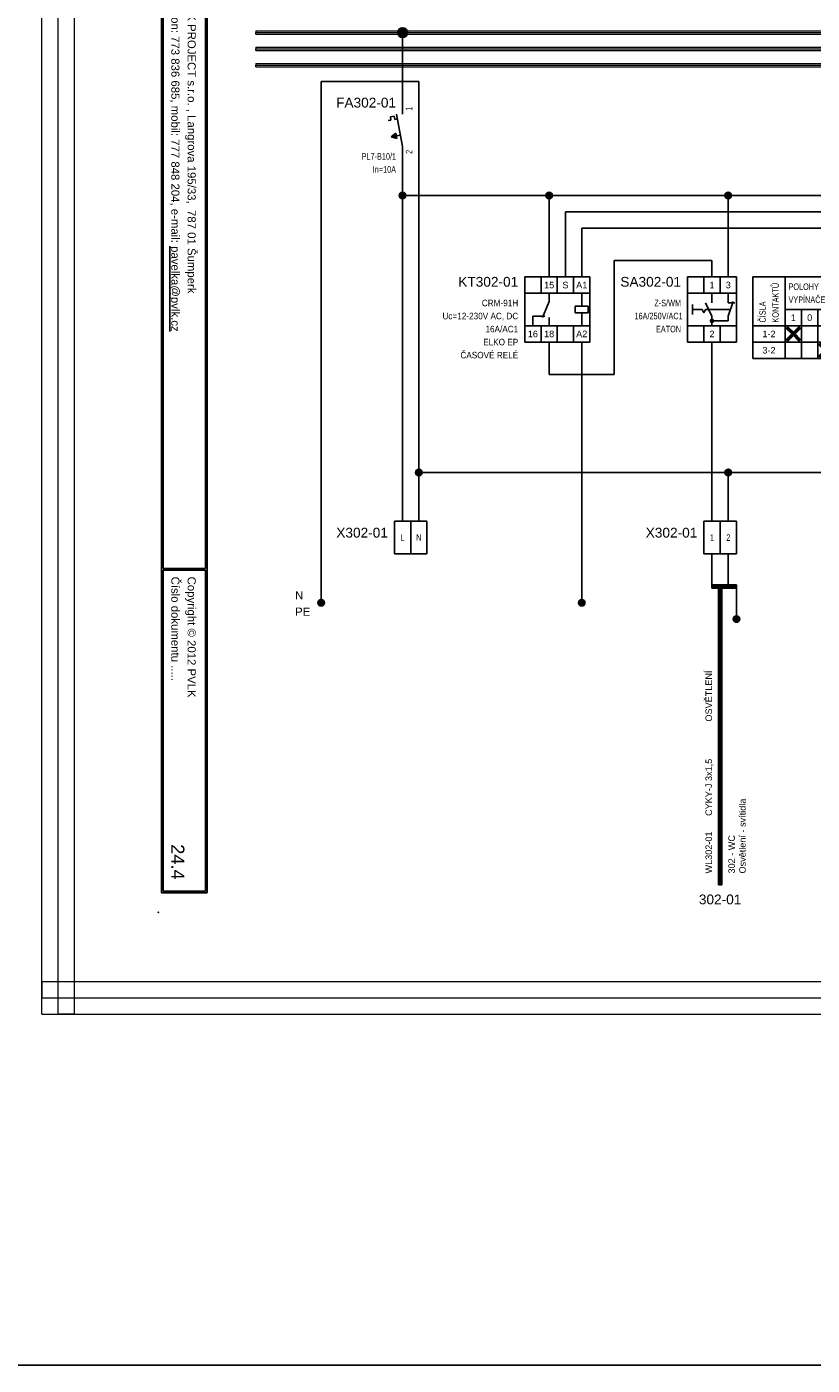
# Model space of a CAD drawing. Extents: x -3642 to 3381, y 3251 to 3904.
# Tile 11 of 41: x -1923 to -1682, y 3251 to 3662. Entities that reach past the tile are written whole.
import ezdxf
from ezdxf.enums import TextEntityAlignment as Align

# ---------------------------------------------------------------- set-up
doc = ezdxf.new("R2010")
doc.units = 0
doc.header["$MEASUREMENT"] = 0
for name, color, linetype in [('1-KRESBA', 7, 'Continuous'), ('__Bílá', 7, 'Continuous'), ('__Oranžová', 30, 'Continuous'), ('__Rudá 010', 10, 'Continuous'), ('__Svmodrá', 4, 'Continuous'), ('__Vínová 220', 220, 'Continuous'), ('__Zelená', 3, 'Continuous'), ('__Černá 250', 7, 'Continuous')]:
    doc.layers.add(name, color=color, linetype=linetype)
doc.styles.add('Arial', font='arial.ttf')
doc.styles.add('GENERATED_STYLE_1', font='arial.ttf')

# ---------------------------------------------------------------- blocks, each defined once
blk = doc.blocks.new('BLK_Razítko_malé_pro_rozváděče')
at = {"layer": '__Bílá'}
for p, q in [((15, -1), (15, -20)), ((15, -1), (294, -1)), ((15.5, -1.5), (15.5, -19.5)), ((15.5, -1.5), (184.5, -1.5)), ((184.5, -1.5), (184.5, -19.5)), ((185, -1.5), (185, -19.5)), ((185, -1.5), (293.5, -1.5)), ((293.5, -19.5), (293.5, -1.5)), ((294, -20), (294, -1)), ((15, -20), (294, -20)), ((15.5, -19.5), (184.5, -19.5)), ((185, -19.5), (293.5, -19.5)), ((15, -405), (15, -419)), ((15, -405), (294, -405)), ((15.5, -405.5), (15.5, -418.5)), ((15.5, -405.5), (194.5, -405.5)), ((194.5, -405.5), (194.5, -418.5)), ((195, -405.5), (195, -418.5)), ((195, -405.5), (293.5, -405.5)), ((293.5, -405.5), (293.5, -418.5)), ((294, -405), (294, -419)), ((15, -419), (294, -419)), ((15.5, -418.5), (194.5, -418.5)), ((195, -418.5), (293.5, -418.5))]:
    blk.add_line(p, q, dxfattribs=at)
for p in [(0, 0), (300, 0), (0, -420), (300, -420)]:
    blk.add_point(p, dxfattribs=at)
at = {"layer": '__Bílá', "style": 'Arial'}
for s, height, p in [('-', 3, (38, -7)), ('Dokument', 2.5, (187, -7)), ('-', 3, (210.5, -7)), ('SO/PS', 2.5, (17.5, -12)), ('-', 3, (38, -12)), ('Vypracoval', 2.5, (187, -12)), ('-', 3, (210.5, -12)), ('Investor', 2.5, (17.5, -17)), ('-', 3, (38, -17)), ('Datum', 2.5, (187, -17)), ('-', 3, (210.5, -17)), ('PVLK PROJECT s.r.o. , Langrova 195/33,  787 01 Šumperk', 2.5, (17.5, -411)), ('Copyright © 2012 PVLK', 2.5, (197, -411)), ('Telefon: 773 836 685, mobil: 777 848 204, e-mail: %%Upavelka@pvlk.cz', 2.5, (17.5, -416)), ('Číslo dokumentu .....', 2.5, (197, -416))]:
    blk.add_text(s, height=height, dxfattribs=at).set_placement(p)
at = {"layer": '__Vínová 220', "char_height": 2.5, "attachment_point": 7, "style": 'Arial'}
for s, insert in [('715 0908', (17.5, -7)), ('Rozšíření výrobního areálu firmy PLASTKON PRODUCT, S.R.O.', (42.5, -7.75)), ('R3 – Hlavní rozváděč 3NP', (215, -7.75)), ('SO 02 - Novostavba skladovací haly s administrativní budovou', (42.5, -12.75)), ('Miroslav Pavelka', (215, -12.75)), ('Plastkon product, s.r.o., Hlavní 147, Mikulovice 790 84', (42.5, -17.75)), ('06/2016', (215, -17.75))]:
    blk.add_mtext(s, dxfattribs=dict(at, insert=insert))
at = {"layer": '__Vínová 220', "style": 'Arial'}
blk.add_attdef('ČÍSLO', text='', height=4, dxfattribs=at).set_placement((290, -416), align=Align.RIGHT)
blk = doc.blocks.new('L0001A02')
at = {"linetype": 'Continuous'}
h = blk.add_hatch(color=256, dxfattribs=at)
edge = h.paths.add_edge_path()
edge.add_arc((0, 0), 1.5, 0, 360)
blk.add_circle((0, 0), 1.5)
blk = doc.blocks.new('V0085A01')
h = blk.add_hatch(color=256)
edge = h.paths.add_edge_path()
edge.add_arc((0, 0), 1, 0, 360)
blk.add_circle((0, 0), 1)
blk = doc.blocks.new('CRM-91H')
for p, q in [((-4.26, 10.79), (-4.26, -9.21)), ((-4.26, 10.79), (15.74, 10.79)), ((0.74, 5.79), (0.74, 10.79)), ((5.74, 10.79), (5.74, 5.79)), ((10.74, 5.79), (10.74, 10.79)), ((15.74, 10.79), (15.74, -9.21)), ((15.74, 5.79), (-4.26, 5.79)), ((3.24, 3.29), (3.24, 5.79)), ((13.24, 1.79), (13.24, 5.79)), ((1.24, -1.71), (3.24, 3.29)), ((11.24, -0.21), (11.24, 1.79)), ((11.24, 1.79), (15.24, 1.79)), ((15.24, 1.79), (15.24, -0.21)), ((-1.76, -1.21), (-1.76, -4.21)), ((-1.76, -1.21), (1.92, -1.21)), ((3.24, -1.71), (3.24, -4.21)), ((15.24, -0.21), (11.24, -0.21)), ((13.24, -4.21), (13.24, -0.21)), ((15.74, -4.21), (-4.26, -4.21)), ((0.74, -4.21), (0.74, -9.21)), ((5.74, -4.21), (5.74, -9.21)), ((10.74, -4.21), (10.74, -9.21)), ((15.74, -9.21), (-4.26, -9.21))]:
    blk.add_line(p, q)
at = {"style": 'Arial'}
for s, p in [('15', (3.24, 7.29)), ('S', (8.24, 7.29)), ('A1', (13.24, 7.29)), ('16', (-1.76, -7.71)), ('18', (3.24, -7.71)), ('A2', (13.24, -7.71))]:
    blk.add_text(s, height=2, dxfattribs=at).set_placement(p, align=Align.CENTER)
blk.add_attdef('POPIS', text='', height=3, dxfattribs=at).set_placement((-6.26, 7.79), align=Align.RIGHT)
at = {"style": 'Arial', "width": 0.9}
for tag, p in [('CÍVKA', (-6.26, -2.21)), ('TYP', (-6.26, 1.79)), ('DOPLŇ1', (-6.26, -10.21)), ('PROUD', (-6.26, -6.21)), ('DOPLŇ2', (-6.26, -14.21))]:
    blk.add_attdef(tag, text='', height=2, dxfattribs=at).set_placement(p, align=Align.RIGHT)
blk = doc.blocks.new('V0109A02')
for p, q in [((0, 0), (0, 10)), ((5, 10), (0, 10)), ((5, 0), (5, 10)), ((10, 10), (5, 10)), ((10, 0), (10, 10)), ((5, 0), (0, 0)), ((10, 0), (5, 0))]:
    blk.add_line(p, q)
at = {"style": 'Arial'}
blk.add_attdef('POPIS', text='', height=3, dxfattribs=at).set_placement((-2, 5), align=Align.RIGHT)
at = {"style": 'Arial', "width": 0.8}
for tag, p in [('S1', (2.5, 5)), ('S2', (7.5, 5))]:
    blk.add_attdef(tag, text='', height=2, dxfattribs=at).set_placement(p, align=Align.MIDDLE)
blk = doc.blocks.new('L0001A01')
h = blk.add_hatch(color=256)
edge = h.paths.add_edge_path()
edge.add_arc((0, 0), 1, 0, 360)
blk.add_circle((0, 0), 1)
blk = doc.blocks.new('feva2774')
h = blk.add_hatch(color=256)
h.paths.add_polyline_path([(5, -3), (5, -3.5), (5.5, -3.5, 0.414214)])
h.paths.add_polyline_path([(5, -3.5), (5, -4, 0.414214), (5.5, -3.5)])
h.paths.add_polyline_path([(5, -4), (5, -3, 0.414214), (4.5, -3.5, 0.414214)])
for points in [[(30, -7), (28.5, -5.5), (28, -5.5), (28, -6), (29.5, -7.5), (28, -9), (28, -9.5), (28.5, -9.5), (30, -8), (31.5, -9.5), (32, -9.5), (32, -9), (30.5, -7.5), (32, -6), (32, -5.5), (31.5, -5.5)], [(40, -12), (38.5, -10.5), (38, -10.5), (38, -11), (39.5, -12.5), (38, -14), (38, -14.5), (38.5, -14.5), (40, -13), (41.5, -14.5), (42, -14.5), (42, -14), (40.5, -12.5), (42, -11), (42, -10.5), (41.5, -10.5)]]:
    blk.add_hatch(color=256).paths.add_polyline_path(points)
for p, q in [((-2.5, 10), (-2.5, -10)), ((-2.5, 10), (12.5, 10)), ((2.5, 10), (2.5, 5)), ((7.5, 10), (7.5, 5)), ((12.5, 10), (12.5, -10)), ((17.5, 10), (17.5, -15)), ((17.5, 10), (42.5, 10)), ((27.5, 10), (27.5, -15)), ((42.5, 10), (42.5, -15)), ((12.5, 5), (-2.5, 5)), ((5, 2), (5, 5)), ((10, 2), (10, 5)), ((-1, 1.5), (-1, -1.5)), ((2, 0), (-1, 0)), ((2, 0), (2.5, -1)), ((2.5, -1), (3, 0)), ((5, -2), (3, 2)), ((10.67, 0), (3, 0)), ((10, -2), (11.5, 2.5)), ((12, 2), (10, 2)), ((42.5, 0), (27.5, 0)), ((32.5, 0), (32.5, -15)), ((37.5, 0), (37.5, -15)), ((5, -2), (5, -5)), ((5, -3.5), (10, -3.5)), ((10, -2), (10, -3.5)), ((12.5, -5), (-2.5, -5)), ((2.5, -5), (2.5, -10)), ((7.5, -5), (7.5, -10)), ((42.5, -5), (17.5, -5)), ((28, -6), (28, -5.5)), ((28, -5.5), (28.5, -5.5)), ((29.5, -7.5), (28, -6)), ((29.5, -7.5), (28, -9)), ((28.5, -5.5), (30, -7)), ((28.5, -9.5), (30, -8)), ((31.5, -5.5), (30, -7)), ((31.5, -9.5), (30, -8)), ((30.5, -7.5), (32, -6)), ((30.5, -7.5), (32, -9)), ((32, -5.5), (31.5, -5.5)), ((32, -6), (32, -5.5)), ((12.5, -10), (-2.5, -10)), ((42.5, -10), (17.5, -10)), ((28, -9), (28, -9.5)), ((28, -9.5), (28.5, -9.5)), ((32, -9.5), (31.5, -9.5)), ((32, -9), (32, -9.5)), ((38, -11), (38, -10.5)), ((38, -10.5), (38.5, -10.5)), ((39.5, -12.5), (38, -11)), ((38.5, -10.5), (40, -12)), ((41.5, -10.5), (40, -12)), ((40.5, -12.5), (42, -11)), ((42, -10.5), (41.5, -10.5)), ((42, -11), (42, -10.5)), ((42.5, -15), (17.5, -15)), ((39.5, -12.5), (38, -14)), ((38, -14), (38, -14.5)), ((38, -14.5), (38.5, -14.5)), ((38.5, -14.5), (40, -13)), ((41.5, -14.5), (40, -13)), ((40.5, -12.5), (42, -14)), ((42, -14.5), (41.5, -14.5)), ((42, -14), (42, -14.5))]:
    blk.add_line(p, q)
blk.add_circle((5, -3.5), 0.5)
at = {"style": 'Arial'}
for s, p in [('1', (5, 6.5)), ('3', (10, 6.5)), ('1', (30, -3.5)), ('0', (35, -3.5)), ('2', (40, -3.5)), ('2', (5, -8.5)), ('1-2', (22.5, -8.5)), ('3-2', (22.5, -13.5))]:
    blk.add_text(s, height=2, dxfattribs=at).set_placement(p, align=Align.CENTER)
at = {"style": 'Arial', "width": 0.8}
for s, p in [('KONTAKTŮ', (25.5, -4)), ('ČÍSLA', (21.5, -4))]:
    blk.add_text(s, height=2, rotation=90, dxfattribs=at).set_placement(p)
for s, p in [('VYPÍNAČE', (28.5, 2)), ('POLOHY', (28.5, 6))]:
    blk.add_text(s, height=2, dxfattribs=at).set_placement(p)
at = {"style": 'Arial'}
blk.add_attdef('POPIS', text='', height=3, dxfattribs=at).set_placement((-4.5, 7), align=Align.RIGHT)
at = {"style": 'Arial', "width": 0.8}
for tag, p in [('TYP', (-4.5, 1)), ('AC1(PROUD)', (-4, -3)), ('DOPLŇ1', (-4.5, -7))]:
    blk.add_attdef(tag, text='', height=2, dxfattribs=at).set_placement(p, align=Align.RIGHT)
blk = doc.blocks.new('FEVA1462')
blk.add_hatch(color=256).paths.add_polyline_path([(-3.5, -2), (-2.06, -0.92), (-1.772, -2.504)])
for p, q in [((0, 5), (0, 10)), ((-3.752, 4.136), (-2.564, 4.352)), ((-3.752, 4.136), (-3.568, 3.124)), ((-2.564, 4.352), (-2.38, 3.34)), ((-1.818, 5), (0, -5)), ((-4.448, 2.964), (-3.568, 3.124)), ((-2.38, 3.34), (-1.544, 3.492)), ((-3.5, -2), (-2.06, -0.92)), ((-3.5, -2), (-0.64, -1.48)), ((-3.5, -2), (-1.772, -2.504)), ((-2.06, -0.92), (-1.772, -2.504)), ((0, -5), (0, -10))]:
    blk.add_line(p, q)
at = {"style": 'Arial'}
blk.add_attdef('POPIS', text='', height=3, dxfattribs=at).set_placement((-2, 7), align=Align.RIGHT)
at = {"style": 'Arial', "width": 0.8}
blk.add_attdef('NO1', (3, 6), '', height=2, rotation=90, dxfattribs=at)
for tag, p in [('TYP', (-2, -9)), ('PROUD', (-2, -13)), ('DOPLŇ1', (-2, -17)), ('DOPLŇ2', (-2, -21))]:
    blk.add_attdef(tag, text='', height=2, dxfattribs=at).set_placement(p, align=Align.RIGHT)
blk.add_attdef('CO1', text='', height=2, rotation=90, dxfattribs=at).set_placement((3, -6), align=Align.RIGHT)

msp = doc.modelspace()

# ---------------------------------------------------------------- linework, layer by layer
at = {"layer": '1-KRESBA'}
for p, q in [((-1807.89, 3660), (-1807.89, 3640)), ((-1802.89, 3645), (-1832.89, 3645)), ((-1832.89, 3645), (-1832.89, 3485)), ((-1802.89, 3640), (-1802.89, 3645)), ((-1802.89, 3640), (-1802.89, 3510)), ((-1807.89, 3620), (-1807.89, 3510)), ((-1552.89, 3610), (-1807.89, 3610)), ((-1762.89, 3585), (-1762.89, 3610)), ((-1707.89, 3585), (-1707.89, 3610)), ((-1647.89, 3605), (-1757.89, 3605)), ((-1757.89, 3605), (-1757.89, 3585)), ((-1752.89, 3585), (-1752.89, 3600)), ((-1752.89, 3600), (-1552.89, 3600)), ((-1712.89, 3590), (-1742.89, 3590)), ((-1742.89, 3590), (-1742.89, 3555)), ((-1712.89, 3585), (-1712.89, 3590)), ((-1762.89, 3565), (-1762.89, 3555)), ((-1752.89, 3565), (-1752.89, 3485)), ((-1712.89, 3565), (-1712.89, 3510)), ((-1742.89, 3555), (-1762.89, 3555)), ((-1552.89, 3525), (-1802.89, 3525)), ((-1707.89, 3510), (-1707.89, 3525)), ((-1712.89, 3500), (-1712.89, 3490)), ((-1707.89, 3500), (-1707.89, 3490)), ((-1712.89, 3490.5), (-1712.89, 3490)), ((-1712.89, 3490.5), (-1705.39, 3490.5)), ((-1712.89, 3489.5), (-1712.89, 3490)), ((-1712.89, 3490), (-1705.39, 3490)), ((-1712.89, 3489.5), (-1705.39, 3489.5)), ((-1710.89, 3398.43), (-1710.89, 3490.39)), ((-1710.89, 3490.39), (-1710.39, 3490.39)), ((-1710.39, 3398.43), (-1710.39, 3490.39)), ((-1709.89, 3490.39), (-1710.39, 3490.39)), ((-1709.89, 3398.43), (-1709.89, 3490.39)), ((-1705.39, 3490.5), (-1705.39, 3490)), ((-1705.39, 3489.5), (-1705.39, 3490)), ((-1705.39, 3490), (-1705.39, 3480)), ((-1710.89, 3398.43), (-1710.39, 3398.43)), ((-1709.89, 3398.43), (-1710.39, 3398.43))]:
    msp.add_line(p, q, dxfattribs=at)
at = {"layer": '1-KRESBA', "color": 3}
msp.add_lwpolyline([(-3642.15, 3903.52), (3380.95, 3903.52), (3380.95, 3250.95), (-3642.15, 3250.95)], close=True, dxfattribs=at)
at = {"layer": '__Oranžová', "lineweight": 0}
for p, q in [((-1852.89, 3660.5), (-1852.89, 3660)), ((-1852.89, 3660.5), (-1497.89, 3660.5)), ((-1852.89, 3659.5), (-1852.89, 3660)), ((-1852.89, 3660), (-1497.89, 3660)), ((-1852.89, 3659.5), (-1497.89, 3659.5)), ((-1852.89, 3655.5), (-1852.89, 3655)), ((-1852.89, 3655.5), (-1497.89, 3655.5)), ((-1852.89, 3654.5), (-1852.89, 3655)), ((-1852.89, 3655), (-1497.89, 3655)), ((-1852.89, 3654.5), (-1497.89, 3654.5)), ((-1852.89, 3650.5), (-1852.89, 3650)), ((-1852.89, 3650.5), (-1497.89, 3650.5)), ((-1852.89, 3649.5), (-1852.89, 3650)), ((-1852.89, 3650), (-1497.89, 3650)), ((-1852.89, 3649.5), (-1497.89, 3649.5))]:
    msp.add_line(p, q, dxfattribs=at)
at = {"layer": '__Vínová 220', "lineweight": 0}
for p, q in [((-1918.6, 3358.74), (-1918.6, 3724.82)), ((-1913.6, 3358.74), (-1913.6, 3724.82)), ((-1908.6, 3358.74), (-1908.6, 3724.82)), ((-1918.6, 3368.74), (-1918.6, 3363.74)), ((-1918.6, 3368.74), (-1422.2, 3368.74)), ((-1918.6, 3358.74), (-1918.6, 3363.74)), ((-1918.6, 3363.74), (-1422.2, 3363.74)), ((-1918.6, 3358.74), (-1422.2, 3358.74)), ((-1918.6, 3358.74), (-1913.6, 3358.74)), ((-1908.6, 3358.74), (-1913.6, 3358.74))]:
    msp.add_line(p, q, dxfattribs=at)

# ---------------------------------------------------------------- block references
at = {"color": 250, "linetype": 'Continuous'}
for p in [(-1832.89, 3485), (-1752.89, 3485), (-1705.39, 3480)]:
    msp.add_blockref('V0085A01', p, dxfattribs=at)
at = {"layer": '1-KRESBA', "rotation": 270}
msp.add_blockref('BLK_Razítko_malé_pro_rozváděče', (-1462.89, 3690), dxfattribs=at).add_auto_attribs({'ČÍSLO': '24.4'})
at = {"layer": '1-KRESBA'}
msp.add_blockref('L0001A02', (-1807.89, 3660), dxfattribs=at)
at = {"layer": '1-KRESBA', "color": 250, "linetype": 'Continuous'}
for p in [(-1807.89, 3610), (-1762.89, 3610), (-1707.89, 3610), (-1802.89, 3525), (-1707.89, 3525)]:
    msp.add_blockref('L0001A01', p, dxfattribs=at)
at = {"layer": '1-KRESBA'}
msp.add_blockref('CRM-91H', (-1766.12, 3574.21), dxfattribs=at).add_auto_attribs({'POPIS': 'KT302-01', 'TYP': 'CRM-91H', 'CÍVKA': 'Uc=12-230V AC, DC', 'PROUD': '16A/AC1', 'DOPLŇ1': 'ELKO EP', 'DOPLŇ2': 'ČASOVÉ RELÉ'})
at = {"layer": '__Černá 250'}
for name, p, values in [('FEVA1462', (-1807.89, 3630), {'POPIS': 'FA302-01', 'TYP': 'PL7-B10/1', 'PROUD': 'In=10A', 'CO1': '2', 'NO1': '1'}), ('feva2774', (-1717.89, 3575), {'POPIS': 'SA302-01', 'TYP': 'Z-S/WM', 'AC1(PROUD)': '16A/250V/AC1', 'DOPLŇ1': 'EATON'}), ('V0109A02', (-1810.39, 3500), {'POPIS': 'X302-01', 'S1': 'L', 'S2': 'N'}), ('V0109A02', (-1715.39, 3500), {'POPIS': 'X302-01', 'S1': '1', 'S2': '2'})]:
    msp.add_blockref(name, p, dxfattribs=at).add_auto_attribs(values)

# ---------------------------------------------------------------- texts
at = {"layer": '__Rudá 010', "style": 'Arial'}
for s, p in [('OSVĚTLENÍ', (-1712.89, 3448.52)), ('CYKY-J 3x1,5', (-1712.89, 3419.56)), ('WL302-01', (-1712.89, 3401.89))]:
    msp.add_text(s, height=2, rotation=90, dxfattribs=at).set_placement(p)
at = {"layer": '__Rudá 010', "style": 'GENERATED_STYLE_1'}
msp.add_text('302-01', height=3, dxfattribs=at).set_placement((-1710.39, 3392.43), align=Align.CENTER)
at = {"layer": '__Rudá 010', "insert": (-1707.86, 3401.89), "char_height": 2, "width": 62.8406, "attachment_point": 1, "rotation": 90, "style": 'Arial'}
msp.add_mtext('302 - WC\\POsvětlení - svítidla', dxfattribs=at)
at = {"layer": '__Svmodrá', "linetype": 'Continuous', "style": 'Arial'}
msp.add_text('N', height=2.5, dxfattribs=at).set_placement((-1840.89, 3486))
msp.add_text('N', height=2.5, dxfattribs=at).set_placement((-1840.89, 3486))
at = {"layer": '__Zelená', "linetype": 'Continuous', "style": 'Arial'}
msp.add_text('PE', height=2.5, dxfattribs=at).set_placement((-1840.89, 3481))
msp.add_text('PE', height=2.5, dxfattribs=at).set_placement((-1840.89, 3481))

doc.saveas('drawing.dxf')
